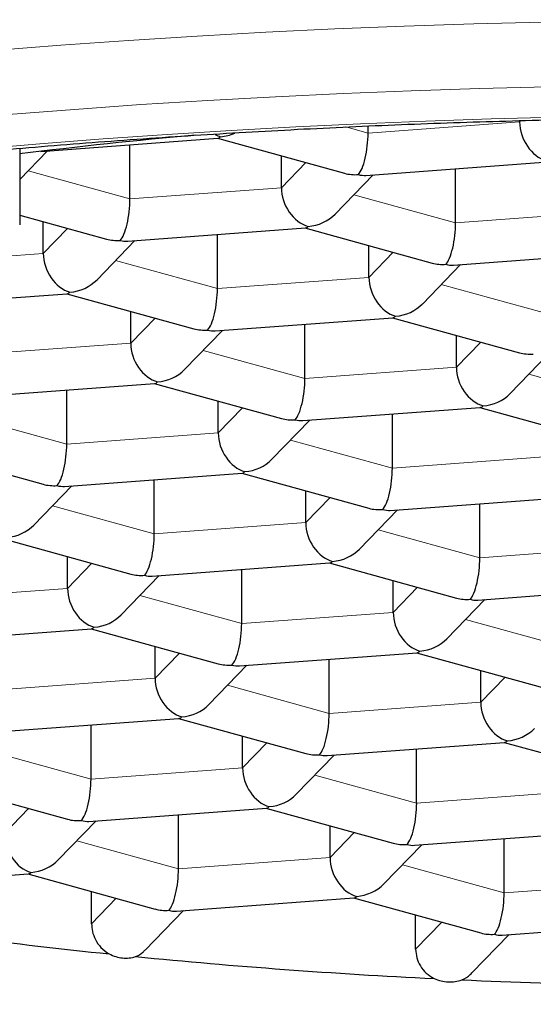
# Model space of a CAD drawing. Header units: millimetres. Extents: x 8 to 960, y 12 to 931.
# Tile 27 of 175: x 419.82 to 421.79, y 836.12 to 839.89. Entities that reach past the tile are written whole.
import ezdxf

# ---------------------------------------------------------------- set-up
doc = ezdxf.new("R2010")
doc.units = ezdxf.units.MM

msp = doc.modelspace()

# ---------------------------------------------------------------- linework, layer by layer
at = {"color": 8, "linetype": 'Continuous', "lineweight": 0}
for p, q in [((421.1565, 839.4531), (421.7364, 839.496)), ((421.7364, 839.496), (421.7412, 839.501)), ((421.0712, 839.4766), (421.1565, 839.4531)), ((419.8554, 839.3087), (420.2451, 839.2015)), ((420.8249, 839.2444), (420.918, 839.3404)), ((420.2451, 839.2015), (420.8249, 839.2444)), ((421.1017, 839.2169), (421.4914, 839.1097)), ((421.4914, 839.1097), (422.0712, 839.1527)), ((419.9135, 838.9928), (420.0065, 839.0888)), ((419.3336, 838.9499), (419.9135, 838.9928)), ((421.1597, 838.901), (421.2528, 838.997)), ((420.1903, 838.9653), (420.5799, 838.8581)), ((420.5799, 838.8581), (421.1597, 838.901)), ((421.4366, 838.8735), (421.8262, 838.7663)), ((420.2483, 838.6494), (420.3413, 838.7454)), ((419.6684, 838.6065), (420.2483, 838.6494)), ((421.4946, 838.5577), (421.5876, 838.6536)), ((420.5251, 838.6219), (420.9147, 838.5147)), ((420.9147, 838.5147), (421.4946, 838.5577)), ((421.7714, 838.5302), (422.161, 838.4229)), ((420.5831, 838.306), (420.6761, 838.402)), ((419.6136, 838.3703), (420.0032, 838.2631)), ((420.0032, 838.2631), (420.5831, 838.306)), ((420.8599, 838.2785), (421.2495, 838.1713)), ((421.2495, 838.1713), (421.8294, 838.2143)), ((419.9484, 838.0269), (420.338, 837.9197)), ((420.9179, 837.9627), (421.0109, 838.0586)), ((420.338, 837.9197), (420.9179, 837.9627)), ((421.1947, 837.9352), (421.5843, 837.8279)), ((421.5843, 837.8279), (422.1642, 837.8709)), ((420.0064, 837.711), (420.0995, 837.807)), ((419.4266, 837.6681), (420.0064, 837.711)), ((421.2527, 837.6193), (421.3458, 837.7153)), ((420.2832, 837.6835), (420.6729, 837.5763)), ((420.6729, 837.5763), (421.2527, 837.6193)), ((421.5295, 837.5918), (421.9192, 837.4845)), ((420.3413, 837.3676), (420.4343, 837.4636)), ((419.7614, 837.3247), (420.3413, 837.3676)), ((421.5876, 837.2759), (421.6806, 837.3719)), ((420.6181, 837.3402), (421.0077, 837.2329)), ((421.0077, 837.2329), (421.5876, 837.2759)), ((420.6761, 837.0243), (420.7691, 837.1202)), ((419.7066, 837.0885), (420.0962, 836.9813)), ((420.0962, 836.9813), (420.6761, 837.0243)), ((420.9529, 836.9968), (421.3425, 836.8895)), ((421.3425, 836.8895), (421.9224, 836.9325)), ((419.7646, 836.7726), (419.8576, 836.8686)), ((420.0414, 836.7452), (420.431, 836.6379)), ((421.0109, 836.6809), (421.1039, 836.7769)), ((420.431, 836.6379), (421.0109, 836.6809)), ((421.2877, 836.6534), (421.6773, 836.5461)), ((421.6773, 836.5461), (422.2572, 836.5891)), ((420.0982, 836.428), (420.1924, 836.5252)), ((421.3386, 836.3302), (421.4387, 836.4335))]:
    msp.add_line(p, q, dxfattribs=at)
at = {"color": 7, "linetype": 'Continuous', "lineweight": 30}
for p, q in [((421.7364, 839.496), (421.7364, 839.5008)), ((421.1565, 839.4531), (421.1565, 839.4806)), ((419.9044, 839.3834), (420.5816, 839.4336)), ((420.5799, 839.4335), (421.0669, 839.2994)), ((419.8232, 839.3949), (419.8232, 839.1021)), ((419.8232, 839.2755), (419.9297, 839.3853)), ((420.2451, 839.2015), (420.2451, 839.4086)), ((420.8249, 839.2444), (420.8249, 839.366)), ((421.1484, 839.2915), (421.8279, 839.3418)), ((421.4914, 839.1097), (421.4914, 839.3169)), ((421.0307, 839.1436), (421.176, 839.2935)), ((419.8232, 839.1392), (420.1555, 839.0478)), ((419.9135, 838.9928), (419.9135, 839.1144)), ((420.2369, 839.0398), (420.9165, 839.0902)), ((420.9147, 839.0901), (421.4018, 838.956)), ((420.1192, 838.892), (420.2645, 839.0419)), ((420.5799, 838.8581), (420.5799, 839.0653)), ((421.1597, 838.901), (421.1597, 839.0226)), ((421.4832, 838.9481), (422.1628, 838.9984)), ((421.3655, 838.8002), (421.5108, 838.9501)), ((419.3254, 838.7882), (420.005, 838.8386)), ((420.0033, 838.8384), (420.4903, 838.7044)), ((420.2483, 838.6494), (420.2483, 838.771)), ((420.5717, 838.6965), (421.2513, 838.7468)), ((421.2496, 838.7467), (421.7366, 838.6126)), ((420.9147, 838.5147), (420.9147, 838.7219)), ((420.454, 838.5486), (420.5993, 838.6985)), ((421.4946, 838.5577), (421.4946, 838.6792)), ((421.7003, 838.4568), (421.8456, 838.6067)), ((419.6602, 838.4448), (420.3398, 838.4952)), ((420.3381, 838.4951), (420.8251, 838.361)), ((420.0032, 838.2631), (420.0032, 838.4703)), ((420.5831, 838.306), (420.5831, 838.4276)), ((420.9065, 838.3531), (421.5861, 838.4034)), ((421.5844, 838.4033), (422.0714, 838.2693)), ((421.2495, 838.1713), (421.2495, 838.3785)), ((420.7888, 838.2052), (420.9341, 838.3551)), ((419.4266, 838.2434), (419.9136, 838.1094)), ((419.995, 838.1015), (420.6746, 838.1518)), ((420.6729, 838.1517), (421.1599, 838.0176)), ((419.8774, 837.9536), (420.0226, 838.1035)), ((420.338, 837.9197), (420.338, 838.1269)), ((420.9179, 837.9627), (420.9179, 838.0842)), ((421.2413, 838.0097), (421.9209, 838.06)), ((421.5843, 837.8279), (421.5843, 838.0351)), ((421.1237, 837.8618), (421.2689, 838.0117)), ((419.7614, 837.9001), (420.2484, 837.766)), ((420.0064, 837.711), (420.0064, 837.8326)), ((420.3299, 837.7581), (421.0094, 837.8084)), ((421.0077, 837.8083), (421.4947, 837.6743)), ((420.6729, 837.5763), (420.6729, 837.7835)), ((420.2122, 837.6102), (420.3575, 837.7601)), ((421.2527, 837.6193), (421.2527, 837.7409)), ((421.5762, 837.6663), (422.2557, 837.7166)), ((421.4585, 837.5184), (421.6038, 837.6683)), ((419.4184, 837.5065), (420.098, 837.5568)), ((420.0963, 837.5567), (420.5833, 837.4226)), ((420.3413, 837.3676), (420.3413, 837.4892)), ((420.6647, 837.4147), (421.3443, 837.465)), ((421.3425, 837.4649), (421.8296, 837.3309)), ((421.0077, 837.2329), (421.0077, 837.4401)), ((420.547, 837.2668), (420.6923, 837.4167)), ((421.5876, 837.2759), (421.5876, 837.3975)), ((419.7532, 837.1631), (420.4328, 837.2134)), ((420.4311, 837.2133), (420.9181, 837.0792)), ((420.0962, 836.9813), (420.0962, 837.1885)), ((420.6761, 837.0243), (420.6761, 837.1459)), ((420.9995, 837.0713), (421.6791, 837.1216)), ((421.6774, 837.1215), (422.1644, 836.9875)), ((421.3425, 836.8895), (421.3425, 837.0967)), ((420.8818, 836.9234), (421.0271, 837.0733)), ((419.5196, 836.9617), (420.0066, 836.8276)), ((420.088, 836.8197), (420.7676, 836.87)), ((420.7659, 836.8699), (421.2529, 836.7359)), ((419.9703, 836.6718), (420.1156, 836.8217)), ((420.431, 836.6379), (420.431, 836.8451)), ((421.0109, 836.6809), (421.0109, 836.8025)), ((421.3343, 836.7279), (422.0139, 836.7783)), ((421.6773, 836.5461), (421.6773, 836.7533)), ((421.2166, 836.5801), (421.3619, 836.73)), ((419.1766, 836.5681), (419.8561, 836.6184)), ((419.8544, 836.6183), (420.3414, 836.4842)), ((420.0982, 836.428), (420.0982, 836.5512)), ((420.4229, 836.4763), (421.1024, 836.5266)), ((421.1007, 836.5265), (421.5877, 836.3925)), ((420.3035, 836.3267), (420.4504, 836.4783)), ((421.3386, 836.3302), (421.3386, 836.461)), ((421.6691, 836.3845), (422.3487, 836.4349)), ((421.5541, 836.2394), (421.6967, 836.3866))]:
    msp.add_line(p, q, dxfattribs=at)
at = {"color": 8, "linetype": 'Continuous', "lineweight": 0, "flags": 128}
for points in [[(423.4368, 839.8789), (423.169, 839.8836), (422.9009, 839.8863), (422.6326, 839.8872), (422.3643, 839.8861), (422.0962, 839.883), (421.8284, 839.8781), (421.5613, 839.8712), (421.2948, 839.8623), (421.0293, 839.8516), (420.765, 839.839), (420.5019, 839.8244), (420.2403, 839.8079), (419.9803, 839.7896), (419.7222, 839.7694)], [(423.4215, 839.6316), (423.1589, 839.6363), (422.896, 839.639), (422.6329, 839.6398), (422.3699, 839.6387), (422.107, 839.6357), (421.8445, 839.6309), (421.5825, 839.6241), (421.3213, 839.6155), (421.061, 839.6049), (420.8018, 839.5925), (420.5438, 839.5782), (420.2873, 839.5621), (420.0324, 839.5441), (419.7793, 839.5243)], [(423.3889, 839.5148), (423.1374, 839.5193), (422.8856, 839.5219), (422.6337, 839.5227), (422.3817, 839.5216), (422.13, 839.5188), (421.8786, 839.5141), (421.6277, 839.5076), (421.3775, 839.4993), (421.1282, 839.4893), (420.88, 839.4774), (420.6329, 839.4637), (420.3872, 839.4482), (420.1431, 839.431), (419.9007, 839.4121), (419.6602, 839.3913)]]:
    msp.add_lwpolyline(points, dxfattribs=at)
at = {"color": 7, "linetype": 'Continuous', "lineweight": 30}
for centre, radius, start, end in [((422.342, 818.9911), 20.5375, 95.15726, 97.04631), ((422.1334, 855.4491), 19.2375, 260.8665, 264.12794), ((422.5413, 859.3972), 23.2067, 264.37435, 267.2031), ((422.6487, 861.5087), 25.321, 267.43453, 270.14922)]:
    msp.add_arc(centre, radius, start, end, dxfattribs=at)
for centre, major_axis, ratio, start_param, end_param in [((421.8385, 839.4679), (-0.0545, 0.1166), 0.740619, 1.007507, 2.578303), ((420.5922, 839.5597), (-0.0545, 0.1166), 0.740619, 2.368931, 2.578303), ((420.5922, 839.5597), (0.0123, 0.1261), 0.278796, 3.189774, 3.478403), ((420.5922, 839.5597), (0.1358, 0.037), 0.844948, 4.48591, 4.883177), ((421.1193, 839.4147), (0.0123, 0.1261), 0.278796, 3.478403, 5.0492), ((421.1193, 839.4147), (0.1358, 0.037), 0.844948, 4.100918, 4.48591), ((421.1193, 839.4147), (-0.0545, 0.1166), 0.740619, 2.578303, 2.866933), ((420.9271, 839.2163), (-0.0545, 0.1166), 0.740619, 1.007507, 2.578303), ((420.2078, 839.163), (0.0123, 0.1261), 0.278796, 3.478403, 5.0492), ((420.9271, 839.2163), (0.1358, 0.037), 0.844948, 4.48591, 5.32386), ((420.9271, 839.2163), (0.0123, 0.1261), 0.278796, 3.189774, 3.478403), ((421.4541, 839.0713), (0.0123, 0.1261), 0.278796, 3.478403, 5.0492), ((420.2078, 839.163), (0.1358, 0.037), 0.844948, 4.100918, 4.48591), ((420.2078, 839.163), (-0.0545, 0.1166), 0.740619, 2.578303, 2.866933), ((420.0156, 838.9647), (-0.0545, 0.1166), 0.740619, 1.007507, 2.578303), ((421.4541, 839.0713), (0.1358, 0.037), 0.844948, 4.100918, 4.48591), ((421.4541, 839.0713), (-0.0545, 0.1166), 0.740619, 2.578303, 2.866933), ((420.0156, 838.9647), (0.1358, 0.037), 0.844948, 4.48591, 5.32386), ((421.2619, 838.8729), (-0.0545, 0.1166), 0.740619, 1.007507, 2.578303), ((420.5426, 838.8197), (0.0123, 0.1261), 0.278796, 3.478403, 5.0492), ((420.0156, 838.9647), (0.0123, 0.1261), 0.278796, 3.189774, 3.478403), ((421.2619, 838.8729), (0.1358, 0.037), 0.844948, 4.48591, 5.32386), ((421.2619, 838.8729), (0.0123, 0.1261), 0.278796, 3.189774, 3.478403), ((420.5426, 838.8197), (0.1358, 0.037), 0.844948, 4.100918, 4.48591), ((420.5426, 838.8197), (-0.0545, 0.1166), 0.740619, 2.578303, 2.866933), ((420.3504, 838.6213), (-0.0545, 0.1166), 0.740619, 1.007507, 2.578303), ((421.7889, 838.7279), (0.1358, 0.037), 0.844948, 4.100918, 4.48591), ((421.5967, 838.5295), (-0.0545, 0.1166), 0.740619, 1.007507, 2.578303), ((420.3504, 838.6213), (0.1358, 0.037), 0.844948, 4.48591, 5.32386), ((420.8775, 838.4763), (0.0123, 0.1261), 0.278796, 3.478403, 5.0492), ((420.3504, 838.6213), (0.0123, 0.1261), 0.278796, 3.189774, 3.478403), ((421.5967, 838.5295), (0.1358, 0.037), 0.844948, 4.48591, 5.32386), ((421.5967, 838.5295), (0.0123, 0.1261), 0.278796, 3.189774, 3.478403), ((420.8775, 838.4763), (0.1358, 0.037), 0.844948, 4.100918, 4.48591), ((420.8775, 838.4763), (-0.0545, 0.1166), 0.740619, 2.578303, 2.866933), ((420.6852, 838.2779), (-0.0545, 0.1166), 0.740619, 1.007507, 2.578303), ((419.966, 838.2246), (0.0123, 0.1261), 0.278796, 3.478403, 5.0492), ((420.6852, 838.2779), (0.1358, 0.037), 0.844948, 4.48591, 5.32386), ((420.6852, 838.2779), (0.0123, 0.1261), 0.278796, 3.189774, 3.478403), ((421.2123, 838.1329), (0.0123, 0.1261), 0.278796, 3.478403, 5.0492), ((419.966, 838.2246), (0.1358, 0.037), 0.844948, 4.100918, 4.48591), ((419.966, 838.2246), (-0.0545, 0.1166), 0.740619, 2.578303, 2.866933), ((421.2123, 838.1329), (0.1358, 0.037), 0.844948, 4.100918, 4.48591), ((421.2123, 838.1329), (-0.0545, 0.1166), 0.740619, 2.578303, 2.866933), ((419.7738, 838.0263), (0.1358, 0.037), 0.844948, 4.48591, 5.32386), ((421.0201, 837.9345), (-0.0545, 0.1166), 0.740619, 1.007507, 2.578303), ((420.3008, 837.8813), (0.0123, 0.1261), 0.278796, 3.478403, 5.0492), ((421.0201, 837.9345), (0.1358, 0.037), 0.844948, 4.48591, 5.32386), ((421.0201, 837.9345), (0.0123, 0.1261), 0.278796, 3.189774, 3.478403), ((421.5471, 837.7895), (0.0123, 0.1261), 0.278796, 3.478403, 5.0492), ((420.3008, 837.8813), (0.1358, 0.037), 0.844948, 4.100918, 4.48591), ((420.3008, 837.8813), (-0.0545, 0.1166), 0.740619, 2.578303, 2.866933), ((420.1086, 837.6829), (-0.0545, 0.1166), 0.740619, 1.007507, 2.578303), ((421.5471, 837.7895), (0.1358, 0.037), 0.844948, 4.100918, 4.48591), ((421.5471, 837.7895), (-0.0545, 0.1166), 0.740619, 2.578303, 2.866933), ((420.1086, 837.6829), (0.1358, 0.037), 0.844948, 4.48591, 5.32386), ((421.3549, 837.5912), (-0.0545, 0.1166), 0.740619, 1.007507, 2.578303), ((420.6356, 837.5379), (0.0123, 0.1261), 0.278796, 3.478403, 5.0492), ((420.1086, 837.6829), (0.0123, 0.1261), 0.278796, 3.189774, 3.478403), ((421.3549, 837.5912), (0.1358, 0.037), 0.844948, 4.48591, 5.32386), ((421.3549, 837.5912), (0.0123, 0.1261), 0.278796, 3.189774, 3.478403), ((420.6356, 837.5379), (0.1358, 0.037), 0.844948, 4.100918, 4.48591), ((420.6356, 837.5379), (-0.0545, 0.1166), 0.740619, 2.578303, 2.866933), ((420.4434, 837.3395), (-0.0545, 0.1166), 0.740619, 1.007507, 2.578303), ((421.6897, 837.2478), (-0.0545, 0.1166), 0.740619, 1.007507, 2.578303), ((420.4434, 837.3395), (0.1358, 0.037), 0.844948, 4.48591, 5.32386), ((420.4434, 837.3395), (0.0123, 0.1261), 0.278796, 3.189774, 3.478403), ((420.9704, 837.1945), (0.0123, 0.1261), 0.278796, 3.478403, 5.0492), ((421.6897, 837.2478), (0.1358, 0.037), 0.844948, 4.48591, 5.32386), ((421.6897, 837.2478), (0.0123, 0.1261), 0.278796, 3.189774, 3.478403), ((420.9704, 837.1945), (0.1358, 0.037), 0.844948, 4.100918, 4.48591), ((420.9704, 837.1945), (-0.0545, 0.1166), 0.740619, 2.578303, 2.866933), ((420.7782, 836.9962), (-0.0545, 0.1166), 0.740619, 1.007507, 2.578303), ((420.059, 836.9429), (0.0123, 0.1261), 0.278796, 3.478403, 5.0492), ((420.7782, 836.9962), (0.1358, 0.037), 0.844948, 4.48591, 5.32386), ((420.7782, 836.9962), (0.0123, 0.1261), 0.278796, 3.189774, 3.478403), ((421.3053, 836.8511), (0.0123, 0.1261), 0.278796, 3.478403, 5.0492), ((420.059, 836.9429), (0.1358, 0.037), 0.844948, 4.100918, 4.48591), ((420.059, 836.9429), (-0.0545, 0.1166), 0.740619, 2.578303, 2.866933), ((419.8667, 836.7445), (-0.0545, 0.1166), 0.740619, 1.007507, 2.578303), ((421.3053, 836.8511), (0.1358, 0.037), 0.844948, 4.100918, 4.48591), ((421.3053, 836.8511), (-0.0545, 0.1166), 0.740619, 2.578303, 2.866933), ((419.8667, 836.7445), (0.1358, 0.037), 0.844948, 4.48591, 5.32386), ((421.113, 836.6528), (-0.0545, 0.1166), 0.740619, 1.007507, 2.578303), ((420.3938, 836.5995), (0.0123, 0.1261), 0.278796, 3.478403, 5.0492), ((419.8667, 836.7445), (0.0123, 0.1261), 0.278796, 3.189774, 3.478403), ((421.113, 836.6528), (0.1358, 0.037), 0.844948, 4.48591, 5.32386), ((421.113, 836.6528), (0.0123, 0.1261), 0.278796, 3.189774, 3.478403), ((421.6401, 836.5077), (0.0123, 0.1261), 0.278796, 3.478403, 5.0492), ((420.3938, 836.5995), (0.1358, 0.037), 0.844948, 4.100918, 4.48591), ((420.3938, 836.5995), (-0.0545, 0.1166), 0.740619, 2.578303, 2.866933), ((421.6401, 836.5077), (0.1358, 0.037), 0.844948, 4.100918, 4.48591), ((421.6401, 836.5077), (-0.0545, 0.1166), 0.740619, 2.578303, 2.866933)]:
    msp.add_ellipse(centre, major_axis=major_axis, ratio=ratio, start_param=start_param, end_param=end_param, dxfattribs=at)
for points, knots in [([(413.2763, 837.1098), (413.2762, 837.1177), (413.2759, 837.1407), (413.2801, 837.1787), (413.2885, 837.224), (413.3012, 837.2691), (413.3176, 837.3138), (413.3378, 837.3582), (413.3616, 837.4024), (413.3891, 837.4468), (413.4203, 837.4914), (413.4552, 837.5362), (413.494, 837.5814), (413.5368, 837.6268), (413.5835, 837.6726), (413.6342, 837.7187), (413.689, 837.7649), (413.7478, 837.8114), (413.8107, 837.858), (413.8777, 837.9046), (413.9487, 837.9513), (414.0239, 837.9979), (414.1031, 838.0444), (414.1863, 838.0908), (414.2735, 838.137), (414.3646, 838.1829), (414.4597, 838.2286), (414.5587, 838.2739), (414.6615, 838.3188), (414.768, 838.3633), (414.8784, 838.4073), (414.9924, 838.4509), (415.11, 838.4939), (415.2311, 838.5363), (415.3558, 838.5781), (415.4839, 838.6193), (415.6154, 838.6598), (415.7502, 838.6997), (415.8883, 838.7388), (416.0295, 838.7772), (416.1738, 838.8148), (416.3212, 838.8516), (416.4715, 838.8876), (416.6247, 838.9228), (416.7807, 838.9571), (416.9394, 838.9905), (417.1008, 839.023), (417.2648, 839.0546), (417.4313, 839.0853), (417.6002, 839.115), (417.7715, 839.1437), (417.945, 839.1715), (418.1207, 839.1983), (418.2986, 839.224), (418.4784, 839.2487), (418.6601, 839.2724), (418.8437, 839.2951), (419.0291, 839.3166), (419.2161, 839.3371), (419.4048, 839.3565), (419.5949, 839.3748), (419.7864, 839.392), (419.9793, 839.4081), (420.1734, 839.4231), (420.3686, 839.4369), (420.5649, 839.4496), (420.7621, 839.4612), (420.9602, 839.4716), (421.1591, 839.4809), (421.3587, 839.489), (421.5589, 839.4959), (421.7596, 839.5017), (421.9607, 839.5063), (422.1621, 839.5097), (422.3637, 839.512), (422.5655, 839.5131), (422.7673, 839.513), (422.969, 839.5117), (423.1671, 839.5093), (423.3053, 839.5069), (423.3762, 839.5054), (423.3836, 839.5052)], [0, 0, 0, 0, 0.0081, 0.023717, 0.039061, 0.053876, 0.068115, 0.081852, 0.095193, 0.108235, 0.121058, 0.133724, 0.146279, 0.158761, 0.171197, 0.183606, 0.196003, 0.2084, 0.220802, 0.233216, 0.245646, 0.258095, 0.270566, 0.283058, 0.295573, 0.30811, 0.320668, 0.333247, 0.345847, 0.358465, 0.371101, 0.383754, 0.396423, 0.409107, 0.421805, 0.434517, 0.44724, 0.459975, 0.47272, 0.485475, 0.498239, 0.511012, 0.523793, 0.536581, 0.549377, 0.562178, 0.574986, 0.587799, 0.600617, 0.61344, 0.626268, 0.6391, 0.651935, 0.664774, 0.677617, 0.690463, 0.703311, 0.716163, 0.729016, 0.741872, 0.754731, 0.767591, 0.780453, 0.793316, 0.806182, 0.819048, 0.831916, 0.844785, 0.857654, 0.870525, 0.883397, 0.896269, 0.909141, 0.922015, 0.934888, 0.947762, 0.960635, 0.973509, 0.986383, 0.998579, 1, 1, 1, 1]), ([(415.1351, 837.8554), (415.1393, 837.8395), (415.1492, 837.8017), (415.1696, 837.7432), (415.1956, 837.6795), (415.2259, 837.6165), (415.2604, 837.5539), (415.2993, 837.4918), (415.3427, 837.4302), (415.3907, 837.369), (415.4435, 837.3082), (415.5012, 837.2479), (415.5638, 837.1882), (415.6313, 837.1292), (415.7036, 837.071), (415.7805, 837.0138), (415.8618, 836.9578), (415.9472, 836.9031), (416.0365, 836.8497), (416.1293, 836.7978), (416.2256, 836.7473), (416.3252, 836.6982), (416.428, 836.6505), (416.5339, 836.604), (416.6429, 836.5588), (416.7549, 836.5149), (416.8699, 836.4721), (416.9877, 836.4306), (417.1084, 836.3901), (417.232, 836.3508), (417.3583, 836.3126), (417.4874, 836.2755), (417.6191, 836.2395), (417.7534, 836.2046), (417.8903, 836.1707), (418.0297, 836.1379), (418.1716, 836.1062), (418.3158, 836.0756), (418.4624, 836.046), (418.6112, 836.0175), (418.7621, 835.9902), (418.9152, 835.9639), (419.0702, 835.9387), (419.2273, 835.9146), (419.3861, 835.8917), (419.5468, 835.8699), (419.7092, 835.8492), (419.8731, 835.8296), (420.0386, 835.8112), (420.2055, 835.7939), (420.3738, 835.7778), (420.5433, 835.7629), (420.714, 835.7491), (420.8858, 835.7365), (421.0585, 835.725), (421.2321, 835.7148), (421.4065, 835.7057), (421.5816, 835.6979), (421.7573, 835.6912), (421.9335, 835.6857), (422.1101, 835.6815), (422.287, 835.6784), (422.464, 835.6765), (422.6412, 835.6758), (422.8184, 835.6764), (422.9955, 835.6781), (423.1724, 835.6811), (423.349, 835.6852), (423.5252, 835.6906), (423.7009, 835.6971), (423.876, 835.7048), (424.0504, 835.7138), (424.2241, 835.7239), (424.3968, 835.7352), (424.5687, 835.7476), (424.7394, 835.7613), (424.909, 835.7761), (425.0773, 835.7921), (425.2443, 835.8092), (425.4098, 835.8275), (425.5738, 835.8469), (425.7362, 835.8674), (425.8969, 835.8891), (426.0558, 835.9119), (426.2129, 835.9358), (426.368, 835.9608), (426.5211, 835.9869), (426.6721, 836.0141), (426.8209, 836.0424), (426.9675, 836.0718), (427.1117, 836.1022), (427.2535, 836.1337), (427.3929, 836.1663), (427.5298, 836.1999), (427.6641, 836.2346), (427.7958, 836.2704), (427.9248, 836.3072), (428.051, 836.3451), (428.1744, 836.3841), (428.2951, 836.4241), (428.4128, 836.4653), (428.5276, 836.5077), (428.6395, 836.5511), (428.7483, 836.5958), (428.8542, 836.6418), (428.9569, 836.689), (429.0566, 836.7375), (429.1531, 836.7875), (429.2463, 836.839), (429.3363, 836.892), (429.4228, 836.9466), (429.5057, 837.0029), (429.5848, 837.0608), (429.6598, 837.1204), (429.7305, 837.1815), (429.7965, 837.244), (429.8576, 837.3077), (429.9137, 837.3723), (429.9645, 837.4377), (430.0101, 837.5036), (430.0505, 837.5699), (430.0859, 837.6366), (430.1164, 837.7035), (430.1418, 837.7706), (430.1582, 837.8205), (430.1648, 837.8483), (430.1659, 837.8532)], [0, 0, 0, 0, 0.004672, 0.011141, 0.017719, 0.024429, 0.031296, 0.038343, 0.04559, 0.053051, 0.060735, 0.068641, 0.076756, 0.085057, 0.093511, 0.102081, 0.110728, 0.119418, 0.128121, 0.136811, 0.145478, 0.154112, 0.162711, 0.171273, 0.179798, 0.188289, 0.196746, 0.205171, 0.213568, 0.221939, 0.230284, 0.238607, 0.24691, 0.255194, 0.26346, 0.271711, 0.279947, 0.28817, 0.296381, 0.304581, 0.31277, 0.320951, 0.329123, 0.337287, 0.345444, 0.353594, 0.361739, 0.369878, 0.378012, 0.386141, 0.394266, 0.402388, 0.410506, 0.418621, 0.426733, 0.434843, 0.442951, 0.451057, 0.459161, 0.467264, 0.475366, 0.483467, 0.491568, 0.499668, 0.507768, 0.515868, 0.523969, 0.53207, 0.540171, 0.548274, 0.556378, 0.564483, 0.57259, 0.5807, 0.588811, 0.596925, 0.605042, 0.613162, 0.621286, 0.629413, 0.637545, 0.645682, 0.653824, 0.661972, 0.670126, 0.678286, 0.686454, 0.694631, 0.702815, 0.71101, 0.719215, 0.727431, 0.73566, 0.743902, 0.752159, 0.760432, 0.768723, 0.777034, 0.785365, 0.793719, 0.802099, 0.810505, 0.818942, 0.82741, 0.835913, 0.844452, 0.853029, 0.861645, 0.870299, 0.878988, 0.887707, 0.896444, 0.905177, 0.913877, 0.922508, 0.931029, 0.939397, 0.947572, 0.955525, 0.963242, 0.970721, 0.977971, 0.985011, 0.991864, 0.998556, 1, 1, 1, 1]), ([(412.4013, 837.063), (412.4012, 837.0533), (412.4008, 837.0221), (412.4046, 836.9696), (412.4127, 836.9055), (412.4253, 836.8416), (412.4422, 836.7779), (412.4633, 836.7144), (412.4887, 836.651), (412.5185, 836.5878), (412.5528, 836.5247), (412.5915, 836.4618), (412.6347, 836.3992), (412.6824, 836.337), (412.7346, 836.275), (412.7912, 836.2136), (412.8523, 836.1526), (412.9176, 836.0923), (412.9872, 836.0326), (413.061, 835.9736), (413.1389, 835.9153), (413.2207, 835.8578), (413.3065, 835.8011), (413.3962, 835.7451), (413.4896, 835.69), (413.5868, 835.6356), (413.6877, 835.5821), (413.7922, 835.5293), (413.9003, 835.4773), (414.012, 835.4262), (414.1272, 835.3758), (414.2458, 835.3263), (414.3678, 835.2776), (414.4932, 835.2297), (414.622, 835.1827), (414.7539, 835.1365), (414.8891, 835.0911), (415.0275, 835.0466), (415.169, 835.003), (415.3135, 834.9602), (415.461, 834.9184), (415.6115, 834.8774), (415.7649, 834.8374), (415.9211, 834.7982), (416.08, 834.76), (416.2417, 834.7228), (416.4059, 834.6865), (416.5728, 834.6512), (416.7422, 834.6169), (416.914, 834.5836), (417.0881, 834.5512), (417.2646, 834.5199), (417.4433, 834.4897), (417.6241, 834.4604), (417.807, 834.4322), (417.992, 834.4051), (418.1788, 834.379), (418.3675, 834.354), (418.558, 834.3301), (418.7502, 834.3073), (418.944, 834.2857), (419.1394, 834.2651), (419.3362, 834.2456), (419.5343, 834.2273), (419.7338, 834.2101), (419.9345, 834.194), (420.1363, 834.1791), (420.3392, 834.1654), (420.543, 834.1528), (420.7477, 834.1414), (420.9532, 834.1311), (421.1594, 834.122), (421.3662, 834.1141), (421.5736, 834.1074), (421.7814, 834.1019), (421.9895, 834.0975), (422.198, 834.0943), (422.4066, 834.0924), (422.6153, 834.0916), (422.824, 834.092), (423.0327, 834.0935), (423.2412, 834.0963), (423.4495, 834.1003), (423.6574, 834.1054), (423.8649, 834.1117), (424.0719, 834.1192), (424.2783, 834.1279), (424.4841, 834.1378), (424.689, 834.1488), (424.8931, 834.161), (425.0963, 834.1743), (425.2985, 834.1888), (425.4995, 834.2045), (425.6994, 834.2213), (425.898, 834.2392), (426.0953, 834.2583), (426.2911, 834.2785), (426.4854, 834.2998), (426.6781, 834.3222), (426.8691, 834.3458), (427.0584, 834.3704), (427.2459, 834.396), (427.4314, 834.4228), (427.615, 834.4506), (427.7965, 834.4795), (427.9759, 834.5094), (428.1531, 834.5404), (428.328, 834.5723), (428.5005, 834.6053), (428.6707, 834.6393), (428.8383, 834.6742), (429.0034, 834.7101), (429.1659, 834.747), (429.3257, 834.7849), (429.4827, 834.8236), (429.637, 834.8633), (429.7883, 834.904), (429.9368, 834.9455), (430.0822, 834.9879), (430.2247, 835.0312), (430.364, 835.0753), (430.5002, 835.1203), (430.6331, 835.1662), (430.7628, 835.2129), (430.8893, 835.2604), (431.0123, 835.3087), (431.132, 835.3579), (431.2483, 835.4079), (431.361, 835.4586), (431.4702, 835.5102), (431.5759, 835.5626), (431.678, 835.6158), (431.7764, 835.6697), (431.8711, 835.7245), (431.962, 835.7801), (432.0492, 835.8365), (432.1326, 835.8937), (432.212, 835.9518), (432.2875, 836.0106), (432.3589, 836.0703), (432.4262, 836.1308), (432.4894, 836.1921), (432.5482, 836.254), (432.6027, 836.3167), (432.6527, 836.38), (432.6982, 836.4439), (432.7391, 836.5081), (432.7753, 836.5727), (432.8069, 836.6376), (432.8339, 836.7025), (432.8563, 836.7675), (432.8741, 836.8325), (432.8875, 836.8974), (432.8962, 836.9621), (432.9006, 837.0167), (432.9003, 837.0496), (432.9003, 837.0609)], [0, 0, 0, 0, 0.002685, 0.008612, 0.014543, 0.020495, 0.026483, 0.03252, 0.03862, 0.044789, 0.051034, 0.057357, 0.063754, 0.070221, 0.076749, 0.083331, 0.089954, 0.09661, 0.10329, 0.109984, 0.116687, 0.123395, 0.1301, 0.136803, 0.143499, 0.150189, 0.156871, 0.163545, 0.170212, 0.176871, 0.183523, 0.190167, 0.196805, 0.203436, 0.210061, 0.21668, 0.223294, 0.229903, 0.236507, 0.243107, 0.249703, 0.256295, 0.262884, 0.269469, 0.276051, 0.282631, 0.289208, 0.295782, 0.302355, 0.308925, 0.315493, 0.322059, 0.328624, 0.335187, 0.341749, 0.348309, 0.354868, 0.361426, 0.367983, 0.374538, 0.381093, 0.387647, 0.3942, 0.400752, 0.407304, 0.413855, 0.420405, 0.426955, 0.433505, 0.440054, 0.446602, 0.453151, 0.459699, 0.466246, 0.472794, 0.479341, 0.485888, 0.492436, 0.498983, 0.50553, 0.512077, 0.518624, 0.525171, 0.531718, 0.538265, 0.544813, 0.551361, 0.557909, 0.564457, 0.571006, 0.577555, 0.584105, 0.590655, 0.597206, 0.603757, 0.610309, 0.616861, 0.623415, 0.629969, 0.636524, 0.64308, 0.649637, 0.656195, 0.662755, 0.669315, 0.675877, 0.682441, 0.689006, 0.695573, 0.702142, 0.708712, 0.715285, 0.72186, 0.728437, 0.735018, 0.7416, 0.748186, 0.754776, 0.761368, 0.767965, 0.774565, 0.78117, 0.78778, 0.794394, 0.801014, 0.80764, 0.814271, 0.82091, 0.827555, 0.834207, 0.840867, 0.847535, 0.854211, 0.860895, 0.867586, 0.874286, 0.880991, 0.887702, 0.894415, 0.901127, 0.907833, 0.914526, 0.921199, 0.927843, 0.934448, 0.941003, 0.947497, 0.953922, 0.960272, 0.966541, 0.972732, 0.978849, 0.984901, 0.990898, 0.996856, 1, 1, 1, 1]), ([(420.0982, 836.428), (420.0989, 836.4182), (420.1003, 836.3975), (420.1126, 836.3659), (420.1336, 836.3349), (420.1544, 836.3202), (420.1652, 836.3125)], [0, 0, 0, 0, 0.216274, 0.454972, 0.716192, 1, 1, 1, 1]), ([(421.3386, 836.3302), (421.3395, 836.3193), (421.3412, 836.2972), (421.3556, 836.2656), (421.3779, 836.2373), (421.3985, 836.2245), (421.4089, 836.2181)], [0, 0, 0, 0, 0.239892, 0.486463, 0.739805, 1, 1, 1, 1]), ([(420.1652, 836.3125), (420.1736, 836.3086), (420.1905, 836.3008), (420.2081, 836.2982), (420.2169, 836.2968)], [0, 0, 0, 0, 0.498416, 1, 1, 1, 1]), ([(420.2169, 836.2968), (420.2255, 836.2964), (420.243, 836.2955), (420.2585, 836.2999), (420.2664, 836.3022)], [0, 0, 0, 0, 0.4881487, 1, 1, 1, 1]), ([(420.2664, 836.3022), (420.2768, 836.3068), (420.2907, 836.3129), (420.3002, 836.3245), (420.3026, 836.3275)], [0, 0, 0, 0, 0.744039, 1, 1, 1, 1]), ([(421.4089, 836.2181), (421.4179, 836.2146), (421.4355, 836.2077), (421.4541, 836.2059), (421.4632, 836.205)], [0, 0, 0, 0, 0.511806, 1, 1, 1, 1]), ([(421.5153, 836.2131), (421.5272, 836.2186), (421.5419, 836.2254), (421.5515, 836.2378), (421.5534, 836.2401)], [0, 0, 0, 0, 0.8116459, 1, 1, 1, 1]), ([(421.4632, 836.205), (421.4724, 836.2051), (421.4906, 836.2051), (421.5071, 836.2104), (421.5153, 836.2131)], [0, 0, 0, 0, 0.501583, 1, 1, 1, 1])]:
    msp.add_open_spline(points, degree=3, knots=knots, dxfattribs=at)

doc.saveas('drawing.dxf')
